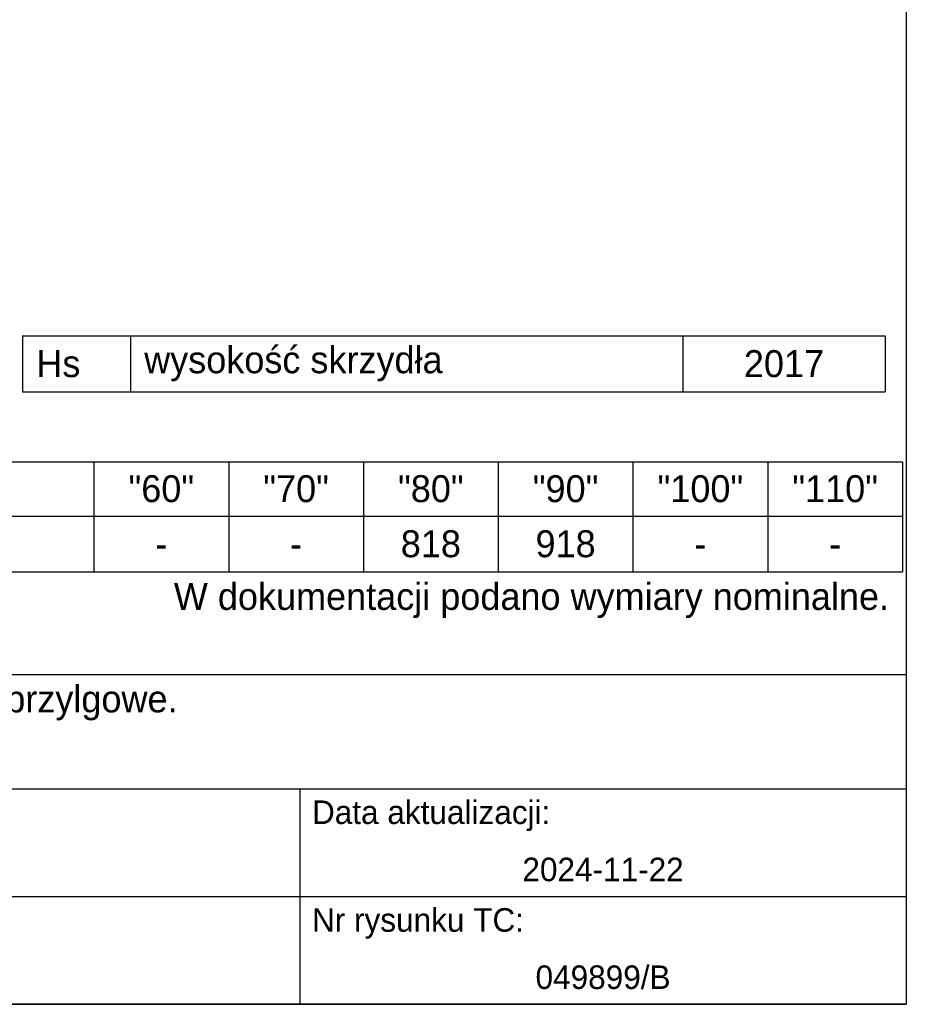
# Model space of a CAD drawing. Header units: millimetres. Extents: x -4900 to 5840, y 5 to 4205.
# Tile 13 of 14: x 4524 to 5840, y 5 to 1467. Entities that reach past the tile are written whole.
import ezdxf

# ---------------------------------------------------------------- set-up
doc = ezdxf.new("R2010")
doc.units = ezdxf.units.MM
for name, color, linetype in [('1', 250, 'Continuous'), ('255', 250, 'Continuous'), ('256', 250, 'Continuous')]:
    doc.layers.add(name, color=color, linetype=linetype)
doc.styles.add('Montserrat', font='Montserrat')

msp = doc.modelspace()

# ---------------------------------------------------------------- linework, layer by layer
at = {"layer": '1', "linetype": 'Continuous', "lineweight": -3}
for p, q in [((4528.5, 997.6), (4688.5, 997.6)), ((4528.5, 997.6), (4528.5, 914.7)), ((4688.5, 997.6), (4688.5, 914.7)), ((4688.5, 997.6), (5508.5, 997.6)), ((5508.5, 997.6), (5508.5, 914.7)), ((5508.5, 997.6), (5808.5, 997.6)), ((5808.5, 997.6), (5808.5, 914.7)), ((4528.5, 914.7), (4688.5, 914.7)), ((4688.5, 914.7), (5508.5, 914.7)), ((5508.5, 914.7), (5808.5, 914.7)), ((3474.4, 810.8), (4634.4, 810.8)), ((4634.4, 810.8), (4634.4, 730.1)), ((4634.4, 810.8), (4834.4, 810.8)), ((4834.4, 810.8), (4834.4, 730.1)), ((4834.4, 810.8), (5034.4, 810.8)), ((5034.4, 810.8), (5034.4, 730.1)), ((5034.4, 810.8), (5234.4, 810.8)), ((5234.4, 810.8), (5234.4, 730.1)), ((5234.4, 810.8), (5434.4, 810.8)), ((5434.4, 810.8), (5434.4, 730.1)), ((5434.4, 810.8), (5634.4, 810.8)), ((5634.4, 810.8), (5634.4, 730.1)), ((5634.4, 810.8), (5834.4, 810.8)), ((5834.4, 810.8), (5834.4, 730.1)), ((3474.4, 730.1), (4634.4, 730.1)), ((4634.4, 730.1), (4834.4, 730.1)), ((4634.4, 730.1), (4634.4, 647.2)), ((4834.4, 730.1), (5034.4, 730.1)), ((4834.4, 730.1), (4834.4, 647.2)), ((5034.4, 730.1), (5234.4, 730.1)), ((5034.4, 730.1), (5034.4, 647.2)), ((5234.4, 730.1), (5434.4, 730.1)), ((5234.4, 730.1), (5234.4, 647.2)), ((5434.4, 730.1), (5634.4, 730.1)), ((5434.4, 730.1), (5434.4, 647.2)), ((5634.4, 730.1), (5834.4, 730.1)), ((5634.4, 730.1), (5634.4, 647.2)), ((5834.4, 730.1), (5834.4, 647.2)), ((3474.4, 647.2), (4634.4, 647.2)), ((4634.4, 647.2), (4834.4, 647.2)), ((4834.4, 647.2), (5034.4, 647.2)), ((5034.4, 647.2), (5234.4, 647.2)), ((5234.4, 647.2), (5434.4, 647.2)), ((5434.4, 647.2), (5634.4, 647.2)), ((5634.4, 647.2), (5834.4, 647.2)), ((3320, 494.9), (5840, 494.9)), ((5840, 494.9), (5840, 410)), ((5840, 410), (5840, 325)), ((3320, 325), (5840, 325))]:
    msp.add_line(p, q, dxfattribs=at)
at = {"layer": '255', "linetype": 'Continuous', "lineweight": -3}
for p, q in [((4040, 325), (4940, 325)), ((4940, 325), (4940, 245)), ((4940, 325), (5840, 325)), ((5840, 325), (5840, 245)), ((4940, 245), (4940, 165)), ((5840, 245), (5840, 165)), ((4040, 165), (4940, 165)), ((4940, 165), (5840, 165)), ((4940, 165), (4940, 85)), ((5840, 165), (5840, 85)), ((4940, 85), (4940, 5)), ((5840, 85), (5840, 5)), ((4040, 5), (4940, 5)), ((4940, 5), (5840, 5))]:
    msp.add_line(p, q, dxfattribs=at)
at = {"layer": '256', "linetype": 'Continuous', "lineweight": -3}
for p, q in [((5840, 4005), (5840, 5)), ((5840, 5), (100, 5))]:
    msp.add_line(p, q, dxfattribs=at)

# ---------------------------------------------------------------- texts
at = {"layer": '1', "linetype": 'Continuous', "lineweight": -3, "line_spacing_factor": 1.076592, "style": 'Montserrat'}
for s, insert, char_height, attachment_point in [('\\fMontserrat|b0|i0;\\W1.0000;wysokość skrzydła', (4709, 956.2), 40, 4), ('\\fMontserrat|b0|i0;\\W1.0000;Hs', (4549, 956.2), 40, 4), ('\\fMontserrat|b0|i0;\\W1.0000;2017', (5658.5, 956.2), 40, 5), ('\\fMontserrat|b0|i0;\\W1.0000;"60"', (4734.4, 770.5), 40, 5), ('\\fMontserrat|b0|i0;\\W1.0000;"70"', (4934.4, 770.5), 40, 5), ('\\fMontserrat|b0|i0;\\W1.0000;"80"', (5134.4, 770.5), 40, 5), ('\\fMontserrat|b0|i0;\\W1.0000;"90"', (5334.4, 770.5), 40, 5), ('\\fMontserrat|b0|i0;\\W1.0000;"100"', (5534.4, 770.5), 40, 5), ('\\fMontserrat|b0|i0;\\W1.0000;"110"', (5734.4, 770.5), 40, 5), ('\\fMontserrat|b0|i0;\\W1.0000;818', (5134.4, 688.7), 40, 5), ('\\fMontserrat|b0|i0;\\W1.0000;918', (5334.4, 688.7), 40, 5), ('\\fMontserrat|b0|i0;\\W1.0000;-', (4734.4, 688.7), 40, 5), ('\\fMontserrat|b0|i0;\\W1.0000;-', (4934.4, 688.7), 40, 5), ('\\fMontserrat|b0|i0;\\W1.0000;-', (5534.4, 688.7), 40, 5), ('\\fMontserrat|b0|i0;\\W1.0000;-', (5734.4, 688.7), 40, 5), ('\\fMontserrat|b0|i0;\\W1.0000;W dokumentacji podano wymiary nominalne.', (5814.4, 604.7), 40, 6), ('\\fMontserrat|b0|i0;\\W1.0000;Skrzydło Lumia model 2, polska norma (PN), bezprzylgowe.', (3340.5, 452.5), 40, 4), ('\\fMontserrat|b0|i0;\\W1.0000;Data aktualizacji:', (4958, 285), 35, 4), ('\\fMontserrat|b0|i0;\\W1.0000;2024-11-22', (5390, 205), 35, 5), ('\\fMontserrat|b0|i0;\\W1.0000;Nr rysunku TC:', (4958, 125), 35, 4), ('\\fMontserrat|b0|i0;\\W1.0000;049899/B', (5390, 45), 35, 5)]:
    msp.add_mtext(s, dxfattribs=dict(at, insert=insert, char_height=char_height, attachment_point=attachment_point))

doc.saveas('drawing.dxf')
